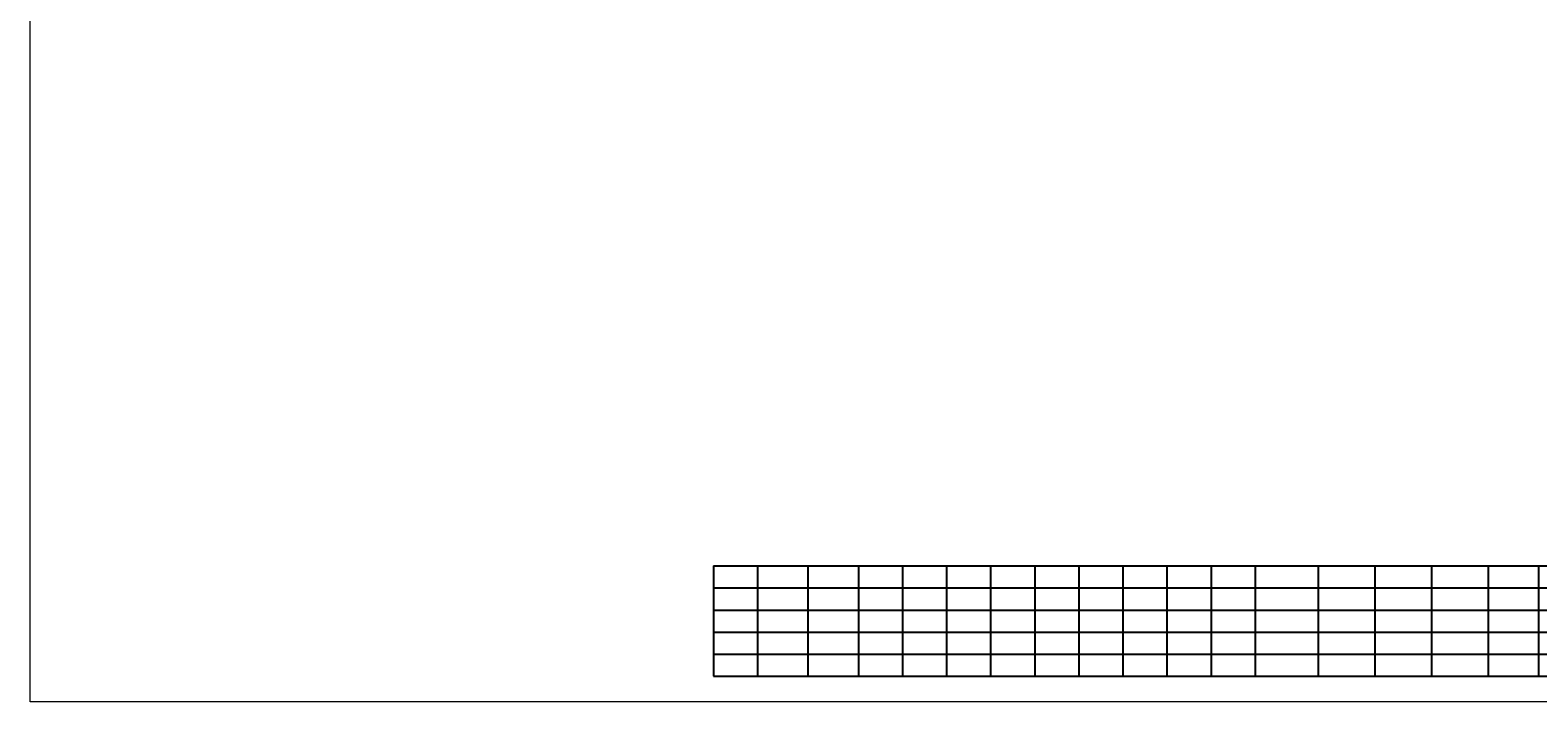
# Model space of a CAD drawing. Extents: x -388 to 987, y 70 to 322.
# Tile 1 of 16: x -388 to -149, y 70 to 177. Entities that reach past the tile are written whole.
import ezdxf

# ---------------------------------------------------------------- set-up
doc = ezdxf.new("R2010")
doc.units = 0
doc.header["$MEASUREMENT"] = 0
doc.layers.add('B_ANNO', color=7, linetype='Continuous', lineweight=18)
doc.layers.add('B_ANNO_NOPLOT', color=47, linetype='Continuous', lineweight=18, plot=False)

# ---------------------------------------------------------------- blocks, each defined once
blk = doc.blocks.new('*T38')
at = {"layer": 'B_ANNO', "color": 0, "linetype": 'ByBlock', "lineweight": -2, "transparency": 16777216}
for p, q in [((0, 0), (204, 0)), ((0, 0), (0, -17.5)), ((7, 0), (7, -17.5)), ((15, 0), (15, -17.5)), ((23, 0), (23, -17.5)), ((30, 0), (30, -17.5)), ((37, 0), (37, -17.5)), ((44, 0), (44, -17.5)), ((51, 0), (51, -17.5)), ((58, 0), (58, -17.5)), ((65, 0), (65, -17.5)), ((72, 0), (72, -17.5)), ((79, 0), (79, -17.5)), ((86, 0), (86, -17.5)), ((96, 0), (96, -17.5)), ((105, 0), (105, -17.5)), ((114, 0), (114, -17.5)), ((123, 0), (123, -17.5)), ((131, 0), (131, -17.5)), ((142.5, 0), (142.5, -17.5)), ((152.5, 0), (152.5, -17.5)), ((160, 0), (160, -17.5)), ((167.5, 0), (167.5, -17.5)), ((175, 0), (175, -17.5)), ((182.5, 0), (182.5, -17.5)), ((194, 0), (194, -17.5)), ((204, 0), (204, -17.5)), ((0, -3.5), (204, -3.5)), ((0, -7), (204, -7)), ((0, -10.5), (204, -10.5)), ((0, -14), (204, -14)), ((0, -17.5), (204, -17.5))]:
    blk.add_line(p, q, dxfattribs=at)
blk = doc.blocks.new('*U127')
at = {"layer": 'B_ANNO_NOPLOT', "transparency": 33554687, "flags": 128}
blk.add_lwpolyline([(0, 0), (0, 252), (323.9277, 252), (323.9277, 238.8552), (378, 238.8552), (378, 40.4996), (316.5708, 40.4996), (316.5708, 0)], close=True, dxfattribs=at)

msp = doc.modelspace()

# ---------------------------------------------------------------- block references
msp.add_blockref('*T38', (-279.46, 91.6))

# ---------------------------------------------------------------- next in the draw order: block references
msp.add_blockref('*U127', (-387.99, 70.01))

doc.saveas('drawing.dxf')
